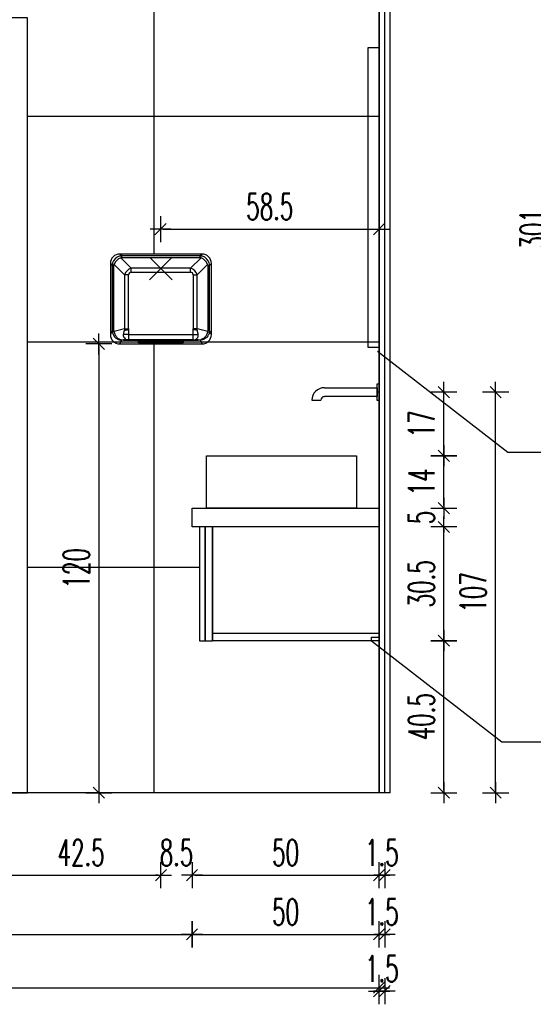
# Model space of a CAD drawing. Header units: centimetres. Extents: x -15121 to 30567, y -60641 to 0.
# Tile 70 of 256: x 6573 to 6710, y -26525 to -26262. Entities that reach past the tile are written whole.
import ezdxf

# ---------------------------------------------------------------- set-up
doc = ezdxf.new("R2010")
doc.units = ezdxf.units.CM
doc.header["$LTSCALE"] = 60
for name, color, linetype in [('AIKA floorboxy3', 8, 'Continuous'), ('AIKA lampy sanitariaty', 3, 'Continuous'), ('AIKA powierzchnie', 6, 'Continuous'), ('AIKA TYNK', 5, 'Continuous'), ('AIKA widoki wymiarowanie', 7, 'Continuous'), ('AIKA widokowe', 7, 'Continuous'), ('AIKA ŚCIANA', 8, 'Continuous'), ('widokowe', 7, 'Continuous')]:
    doc.layers.add(name, color=color, linetype=linetype)
doc.styles.add('wymiar', font='txt.shx', dxfattribs={"width": 0.6})
doc.dimstyles.new('Dwudziestka', dxfattribs={"dimtxt": 7, "dimasz": 0.7, "dimexe": 5, "dimexo": 0, "dimgap": 2.5, "dimtad": 1, "dimtoh": 1, "dimdec": 3, "dimrnd": 0.5, "dimdsep": 46, "dimtxsty": 'wymiar', "dimblk": 'znacznik', "dimcen": 0, "dimdle": 5, "dimse1": 1, "dimse2": 1, "dimclrd": 256, "dimclre": 256, "dimclrt": 256, "dimadec": 0, "dimazin": 0, "dimtfac": 0.4, "dimtdec": 3, "dimtix": 1, "dimtofl": 0, "dimtmove": 2, "dimatfit": 3, "dimldrblk": 'znacznik', "dimfxl": 1, "dimtolj": 1, "dimarcsym": 0})

# ---------------------------------------------------------------- blocks, each defined once
blk = doc.blocks.new('4rrrrrrrrrrrrrrrt')
at = {"layer": 'widokowe'}
for p, q in [((90631.38, 23091.11), (90630.87, 23091.11)), ((90631.38, 23091.11), (90630.87, 23091.11)), ((90613.38, 23088.93), (90615.78, 23088.93)), ((90613.38, 23088.93), (90615.78, 23088.93))]:
    blk.add_line(p, q, dxfattribs=at)
blk.add_lwpolyline([(90631.38, 23093.31), (90631.38, 23088.91), (90630.87, 23088.91), (90630.87, 23093.31)], close=True, dxfattribs=at)
blk.add_lwpolyline([(90631.38, 23093.31), (90631.38, 23088.91), (90630.87, 23088.91), (90630.87, 23093.31)], close=True, dxfattribs=at)
blk.add_lwpolyline([(90616.76, 23092.31), (90630.87, 23092.31), (90630.87, 23089.91), (90616.76, 23089.91)], dxfattribs=at)
blk.add_lwpolyline([(90616.76, 23092.31), (90630.87, 23092.31), (90630.87, 23089.91), (90616.76, 23089.91)], dxfattribs=at)
for radius in [3.38, 3.38, 0.979, 0.979]:
    blk.add_arc((90616.76, 23088.93), radius, 90, 180, dxfattribs=at)
blk = doc.blocks.new('SL suszarka do rąk przód')
at = {"layer": 'AIKA widokowe', "extrusion": (0, 1, 0)}
for p, q in [((-10.48, 4.35), (-11, 4.87)), ((11, 4.87), (-11, 4.87)), ((-7.92, 1.06), (-10.74, 3.88)), ((10.48, 4.35), (-10.48, 4.35)), ((-10.48, 3.91), (-10.48, 4.35)), ((-10.48, 3.91), (10.48, 3.91)), ((10.74, 3.88), (7.92, 1.06)), ((11, 4.87), (10.48, 4.35)), ((10.48, 3.91), (10.48, 4.35)), ((-13.5, 2.38), (-13.5, -16.63)), ((-13.5, 2.38), (-12.98, 1.85)), ((-12.98, 1.85), (-12.98, -15.64)), ((-12.54, 1.85), (-12.98, 1.85)), ((-12.54, -15.64), (-12.54, 1.85)), ((-12.51, 2.11), (-9.69, -0.71)), ((7.92, 1.06), (-7.92, 1.06)), ((-7.92, 0), (-7.92, 1.06)), ((-7.92, 0), (7.92, 0)), ((7.92, 0), (7.92, 1.06)), ((9.69, -0.71), (12.51, 2.11)), ((12.54, 1.85), (12.54, -15.64)), ((12.54, 1.85), (12.98, 1.85)), ((12.98, 1.85), (13.5, 2.38)), ((12.98, -15.64), (12.98, 1.85)), ((13.5, -16.63), (13.5, 2.38)), ((-9.69, -0.71), (-9.69, -15.08)), ((-8.63, -0.71), (-9.69, -0.71)), ((-8.63, -15.08), (-8.63, -0.71)), ((8.63, -0.71), (8.63, -15.08)), ((8.63, -0.71), (9.69, -0.71)), ((9.69, -15.08), (9.69, -0.71)), ((-12.98, -15.64), (-13.5, -16.63)), ((-12.98, -15.64), (-12.54, -15.64)), ((-9.69, -15.08), (-12.52, -15.85)), ((-9.69, -15.08), (-8.63, -15.08)), ((-8.6, -16.58), (-8.6, -15.27)), ((8.6, -16.58), (8.6, -15.27)), ((9.69, -15.08), (8.63, -15.08)), ((12.52, -15.85), (9.69, -15.08)), ((12.98, -15.64), (12.54, -15.64)), ((13.5, -16.63), (12.98, -15.64)), ((-11.01, -19.13), (-10.48, -18.11)), ((-8.6, -16.58), (-9.97, -16.58)), ((-9.95, -18.09), (-9.95, -18.05)), ((-9.31, -18.05), (-9.95, -18.05)), ((-9.95, -18.09), (-6, -18.09)), ((-8.6, -16.58), (8.6, -16.58)), ((-8.6, -18.08), (-8.6, -16.58)), ((-8.6, -18.09), (-8.6, -18.08)), ((8.6, -18.08), (-8.6, -18.08)), ((-8.6, -18.09), (-6, -18.09)), ((-6, -18.08), (-6, -18.23)), ((-6, -18.23), (6, -18.23)), ((-6, -18.83), (-6, -18.23)), ((-5, -18.33), (5, -18.33)), ((-5, -18.42), (-5, -18.33)), ((5, -18.33), (5, -18.42)), ((6, -18.08), (6, -18.23)), ((6, -18.09), (9.95, -18.09)), ((6, -18.09), (8.6, -18.09)), ((6, -18.23), (6, -18.83)), ((8.6, -18.08), (8.6, -16.58)), ((8.6, -16.58), (9.97, -16.58)), ((8.6, -18.09), (8.6, -18.08)), ((9.95, -18.05), (9.31, -18.05)), ((9.95, -18.09), (9.95, -18.05)), ((10.48, -18.11), (11.01, -19.13)), ((-11.01, -19.13), (11.01, -19.13)), ((6, -18.83), (-6, -18.83)), ((5, -18.42), (-5, -18.42)), ((-5, -18.44), (5, -18.44)), ((-5, -18.52), (-5, -18.44)), ((5, -18.52), (-5, -18.52)), ((-5, -18.54), (5, -18.54)), ((-5, -18.63), (-5, -18.54)), ((5, -18.63), (-5, -18.63)), ((-5, -18.65), (5, -18.65)), ((-5, -18.73), (-5, -18.65)), ((5, -18.73), (-5, -18.73)), ((5, -18.44), (5, -18.52)), ((5, -18.54), (5, -18.63)), ((5, -18.65), (5, -18.73))]:
    blk.add_line(p, q, dxfattribs=at)
at = {"layer": 'AIKA widokowe'}
for centre, start, end in [((-8.6, -16.58), 218.9158, 270), ((8.6, -16.58), 270, 321.0842)]:
    blk.add_arc(centre, 1.5, start, end, dxfattribs=at)
for centre, major_axis, ratio, start_param, end_param in [((-11, 2.37), (-1.77, 1.77), 0.997265, 5.499157, 7.067214), ((-10.5, 1.87), (-1.77, -1.77), 0.983322, 4.18879, 5.235988), ((-10.5, 1.87), (1.77, 1.77), 0.731373, 1.047198, 2.094395), ((-10.43, 1.8), (-0.98, 2.37), 0.969849, 5.90285, 6.16328), ((-10.43, 2.86), (-0.435, 0.977), 0.924938, 5.892541, 6.15297), ((10.43, 1.8), (0.98, 2.37), 0.969849, 0.119906, 0.380336), ((10.43, 2.86), (0.435, 0.977), 0.924938, 0.130215, 0.390645), ((10.5, 1.87), (1.77, -1.77), 0.731373, 1.047198, 2.094395), ((11, 2.37), (1.77, 1.77), 0.997265, 5.499157, 7.067214), ((10.5, 1.87), (-1.77, 1.77), 0.983322, 4.18879, 5.235988), ((-10.43, 1.8), (-2.37, 0.98), 0.969849, 0.119906, 0.380336), ((-11.49, 1.8), (-0.977, 0.435), 0.924938, 0.130215, 0.390645), ((-7.21, -1.41), (-1.84, 1.84), 0.96225, 5.759587, 6.806784), ((7.21, -1.41), (1.84, 1.84), 0.96225, 5.759587, 6.806784), ((11.49, 1.8), (0.977, 0.435), 0.924938, 5.892541, 6.15297), ((10.43, 1.8), (2.37, 0.98), 0.969849, 5.90285, 6.16328), ((-7.21, -1.41), (-1.22, 1.22), 0.57735, 5.759587, 6.806784), ((7.21, -1.41), (1.22, 1.22), 0.57735, 5.759587, 6.806784), ((-10.43, -15.53), (-2.21, -1.34), 0.9544, 5.762539, 5.978988), ((-11.49, -15.53), (-0.906, -0.612), 0.888048, 5.743003, 5.959453), ((-7.21, -14.89), (0.65, -2.41), 0.992645, 4.526836, 4.620989), ((-10.7, -15.46), (-0.1, 1.5), 0.696845, 4.666099, 4.758679), ((-7.21, -14.89), (-1.39, -0.38), 0.694537, 6.097632, 6.284726), ((7.21, -14.89), (1.39, -0.38), 0.694537, 6.281644, 6.468739), ((10.7, -15.46), (-0.1, -1.5), 0.696845, 4.666099, 4.758679), ((7.21, -14.89), (0.65, 2.41), 0.992645, 4.803789, 4.897942), ((11.49, -15.53), (0.906, -0.612), 0.888048, 0.323733, 0.540182), ((10.43, -15.53), (2.21, -1.34), 0.9544, 0.304197, 0.520647), ((-11, -16.62), (-1.17, -2.23), 0.993684, 5.197612, 6.763199), ((-10.48, -16.62), (0.08, -1.5), 0.475588, 5.786165, 6.169797), ((-15.77, -17.21), (6.33, -0.88), 0.012004, 5.632562, 5.883854), ((-15.77, -18.7), (5.99, 0.59), 0.02337, 0.231971, 0.483262), ((15.77, -17.21), (-6.33, -0.88), 0.012004, 0.399331, 0.650623), ((15.77, -18.7), (-5.99, 0.59), 0.02337, 5.799923, 6.051214), ((10.48, -16.62), (-0.08, -1.5), 0.475588, 0.113388, 0.49702), ((11, -16.62), (1.17, -2.23), 0.993684, 5.803172, 7.368759)]:
    blk.add_ellipse(centre, major_axis=major_axis, ratio=ratio, start_param=start_param, end_param=end_param, dxfattribs=at)
for points, knots in [([(-9.97, -16.58), (-9.96, -16.53), (-9.95, -16.47), (-9.93, -16.37), (-9.92, -16.32), (-9.89, -16.16), (-9.87, -16.06), (-9.85, -15.95), (-9.83, -15.9), (-9.82, -15.84), (-9.79, -15.73), (-9.77, -15.68), (-9.75, -15.6), (-9.74, -15.57), (-9.71, -15.52), (-9.7, -15.5), (-9.68, -15.47), (-9.66, -15.46), (-9.65, -15.46)], [0, 0, 0, 0, 2.010521, 2.010521, 4.021042, 4.021042, 8.042085, 8.042085, 8.042085, 10.252893, 10.252893, 12.463702, 12.463702, 13.729814, 13.729814, 14.995926, 14.995926, 16.084169, 16.084169, 16.084169, 16.084169]), ([(-9.65, -15.46), (-9.58, -15.45), (-9.51, -15.44), (-9.36, -15.42), (-9.27, -15.4), (-9.12, -15.38), (-9.06, -15.37), (-8.92, -15.34), (-8.85, -15.33), (-8.72, -15.3), (-8.66, -15.29), (-8.6, -15.27)], [-23.096042, -23.096042, -23.096042, -23.096042, -17.533585, -17.533585, -11.971137, -11.971137, -7.729414, -7.729414, -3.487701, -3.487701, 0.052111, 0.052111, 0.052111, 0.052111]), ([(9.65, -15.46), (9.58, -15.45), (9.51, -15.44), (9.36, -15.42), (9.27, -15.4), (9.12, -15.38), (9.06, -15.37), (8.92, -15.34), (8.85, -15.33), (8.72, -15.3), (8.66, -15.29), (8.6, -15.27)], [0, 0, 0, 0, 5.562457, 5.562457, 11.124905, 11.124905, 15.366628, 15.366628, 19.608341, 19.608341, 23.148153, 23.148153, 23.148153, 23.148153]), ([(9.97, -16.58), (9.96, -16.53), (9.95, -16.49), (9.94, -16.4), (9.93, -16.35), (9.9, -16.22), (9.88, -16.13), (9.86, -16), (9.85, -15.95), (9.82, -15.87), (9.81, -15.82), (9.79, -15.74), (9.78, -15.7), (9.76, -15.63), (9.75, -15.6), (9.73, -15.55), (9.72, -15.53), (9.7, -15.5), (9.69, -15.48), (9.67, -15.46), (9.66, -15.46), (9.65, -15.46)], [0, 0, 0, 0, 1.734232, 1.734232, 3.468463, 3.468463, 6.936927, 6.936927, 8.661037, 8.661037, 10.385146, 10.385146, 12.1295, 12.1295, 13.260534, 13.260534, 14.391568, 14.391568, 15.20605, 15.20605, 16.118734, 16.118734, 16.118734, 16.118734]), ([(-12.92, -16.17), (-12.88, -16.32), (-12.84, -16.47), (-12.71, -16.75), (-12.64, -16.89), (-12.46, -17.15), (-12.35, -17.28), (-12.12, -17.51), (-11.99, -17.61), (-11.74, -17.78), (-11.62, -17.84), (-11.38, -17.95), (-11.25, -18), (-11.03, -18.06), (-10.94, -18.07), (-10.8, -18.09), (-10.77, -18.1), (-10.64, -18.11), (-10.56, -18.11), (-10.48, -18.11)], [0, 0, 0, 0, 1.876173, 1.876173, 3.752344, 3.752344, 5.717322, 5.717322, 7.682297, 7.682297, 9.294009, 9.294009, 10.905719, 10.905719, 12.089721, 12.089721, 12.570876, 12.570876, 13.693377, 13.693377, 13.693377, 13.693377]), ([(-12.52, -15.85), (-12.49, -16), (-12.45, -16.15), (-12.36, -16.44), (-12.3, -16.58), (-12.15, -16.86), (-12.07, -16.99), (-11.89, -17.23), (-11.79, -17.34), (-11.6, -17.52), (-11.52, -17.6), (-11.34, -17.72), (-11.24, -17.78), (-11.09, -17.85), (-11.03, -17.88), (-10.94, -17.91), (-10.92, -17.92), (-10.84, -17.94), (-10.79, -17.95), (-10.74, -17.95)], [0, 0, 0, 0, 1.876173, 1.876173, 3.752344, 3.752344, 5.717322, 5.717322, 7.682297, 7.682297, 9.294009, 9.294009, 10.905719, 10.905719, 12.089721, 12.089721, 12.570876, 12.570876, 13.693377, 13.693377, 13.693377, 13.693377]), ([(-9.77, -17.52), (-9.83, -17.45), (-9.87, -17.38), (-9.94, -17.23), (-9.96, -17.16), (-10, -17.01), (-10.01, -16.92), (-10.01, -16.79), (-10.01, -16.75), (-9.99, -16.66), (-9.98, -16.62), (-9.97, -16.58)], [0, 0, 0, 0, 6.201626, 6.201626, 11.211766, 11.211766, 17.292338, 17.292338, 20.440615, 20.440615, 23.588892, 23.588892, 23.588892, 23.588892]), ([(-8.6, -18.09), (-8.63, -18.09), (-8.65, -18.09), (-8.7, -18.09), (-8.73, -18.09), (-8.8, -18.09), (-8.84, -18.08), (-8.91, -18.08), (-8.95, -18.08), (-9.04, -18.07), (-9.1, -18.07), (-9.2, -18.06), (-9.26, -18.05), (-9.31, -18.05)], [0, 0, 0, 0, 0.762636, 0.762636, 1.544364, 1.544364, 2.904401, 2.904401, 4.264438, 4.264438, 6.396656, 6.396656, 8.528875, 8.528875, 8.528875, 8.528875]), ([(8.6, -18.09), (8.62, -18.09), (8.64, -18.09), (8.68, -18.09), (8.71, -18.09), (8.76, -18.09), (8.79, -18.09), (8.85, -18.08), (8.88, -18.08), (8.95, -18.08), (8.98, -18.08), (9.05, -18.07), (9.09, -18.07), (9.17, -18.06), (9.21, -18.06), (9.27, -18.05), (9.29, -18.05), (9.31, -18.05)], [0, 0, 0, 0, 0.517905, 0.517905, 1.351582, 1.351582, 2.209722, 2.209722, 3.355565, 3.355565, 4.595511, 4.595511, 6.020355, 6.020355, 7.752847, 7.752847, 8.517558, 8.517558, 8.517558, 8.517558]), ([(9.77, -17.52), (9.82, -17.46), (9.87, -17.38), (9.95, -17.21), (9.98, -17.11), (10.01, -16.91), (10.01, -16.83), (10, -16.68), (9.99, -16.63), (9.97, -16.58)], [0, 0, 0, 0, 5.897541, 5.897541, 13.43152, 13.43152, 19.626065, 19.626065, 23.58833, 23.58833, 23.58833, 23.58833]), ([(12.92, -16.17), (12.91, -16.23), (12.89, -16.28), (12.82, -16.5), (12.76, -16.66), (12.6, -16.95), (12.51, -17.08), (12.31, -17.32), (12.2, -17.44), (12.01, -17.6), (11.93, -17.65), (11.76, -17.77), (11.66, -17.82), (11.46, -17.92), (11.37, -17.95), (11.19, -18.02), (11.09, -18.04), (10.9, -18.08), (10.81, -18.09), (10.63, -18.11), (10.55, -18.11), (10.48, -18.11)], [0, 0, 0, 0, 0.719649, 0.719649, 2.752571, 2.752571, 4.676322, 4.676322, 6.574977, 6.574977, 7.656146, 7.656146, 9.069544, 9.069544, 10.255413, 10.255413, 11.441285, 11.441285, 12.621448, 12.621448, 13.693286, 13.693286, 13.693286, 13.693286]), ([(12.52, -15.85), (12.51, -15.91), (12.5, -15.96), (12.44, -16.18), (12.39, -16.34), (12.27, -16.64), (12.2, -16.78), (12.04, -17.04), (11.95, -17.15), (11.81, -17.33), (11.75, -17.38), (11.62, -17.51), (11.54, -17.58), (11.4, -17.68), (11.33, -17.73), (11.2, -17.8), (11.13, -17.83), (11, -17.89), (10.94, -17.91), (10.84, -17.94), (10.79, -17.95), (10.74, -17.95)], [0, 0, 0, 0, 0.719649, 0.719649, 2.752571, 2.752571, 4.676322, 4.676322, 6.574977, 6.574977, 7.656146, 7.656146, 9.069544, 9.069544, 10.255413, 10.255413, 11.441285, 11.441285, 12.621448, 12.621448, 13.693286, 13.693286, 13.693286, 13.693286])]:
    blk.add_open_spline(points, degree=3, knots=knots, dxfattribs=at)
blk = doc.blocks.new('znacznik')
at = {"color": 0}
for points in [[(0, -5), (0, 5)], [(-4, 0), (4, 0)]]:
    blk.add_lwpolyline(points, dxfattribs=at)
at = {"color": 1}
blk.add_lwpolyline([(-2.12, -2.12), (2.12, 2.12)], dxfattribs=at)
blk = doc.blocks.new('*D5964')
at = {"layer": 'AIKA widoki wymiarowanie', "lineweight": -2, "transparency": 16777216}
blk.add_line((6568.66, -26490.13), (6609.92, -26490.13), dxfattribs=at)
at = {"layer": 'Defpoints', "color": 0, "transparency": 16777216}
for p in [(6610.62, -26348.22), (6567.96, -26468.12), (6610.62, -26490.13)]:
    blk.add_point(p, dxfattribs=at)
at = {"layer": 'AIKA widoki wymiarowanie', "lineweight": -2, "transparency": 16777216, "xscale": 0.7, "yscale": 0.7, "zscale": 0.7, "rotation": 180}
blk.add_blockref('znacznik', (6567.96, -26490.13), dxfattribs=at)
at = {"layer": 'AIKA widoki wymiarowanie', "lineweight": -2, "transparency": 16777216, "xscale": 0.7, "yscale": 0.7, "zscale": 0.7}
blk.add_blockref('znacznik', (6610.62, -26490.13), dxfattribs=at)
at = {"layer": 'AIKA widoki wymiarowanie', "transparency": 16777216, "insert": (6589.29, -26484.13), "char_height": 7, "attachment_point": 5, "style": 'wymiar'}
blk.add_mtext('\\A1;42.5', dxfattribs=at)
blk = doc.blocks.new('*D5965')
at = {"layer": 'AIKA widoki wymiarowanie', "lineweight": -2, "transparency": 16777216}
for p, q in [((6609.92, -26490.13), (6609.22, -26490.13)), ((6619.66, -26490.13), (6620.36, -26490.13))]:
    blk.add_line(p, q, dxfattribs=at)
at = {"layer": 'Defpoints', "color": 0, "transparency": 16777216}
for p in [(6610.62, -26348.22), (6618.96, -26392.12), (6618.96, -26490.13)]:
    blk.add_point(p, dxfattribs=at)
at = {"layer": 'AIKA widoki wymiarowanie', "lineweight": -2, "transparency": 16777216, "xscale": 0.7, "yscale": 0.7, "zscale": 0.7}
blk.add_blockref('znacznik', (6610.62, -26490.13), dxfattribs=at)
at = {"layer": 'AIKA widoki wymiarowanie', "lineweight": -2, "transparency": 16777216, "xscale": 0.7, "yscale": 0.7, "zscale": 0.7, "rotation": 180}
blk.add_blockref('znacznik', (6618.96, -26490.13), dxfattribs=at)
at = {"layer": 'AIKA widoki wymiarowanie', "transparency": 16777216, "insert": (6614.79, -26484.13), "char_height": 7, "attachment_point": 5, "style": 'wymiar'}
blk.add_mtext('\\A1;8.5', dxfattribs=at)
blk = doc.blocks.new('*D5966')
at = {"layer": 'AIKA widoki wymiarowanie', "lineweight": -2, "transparency": 16777216}
blk.add_line((6619.66, -26490.13), (6668.26, -26490.13), dxfattribs=at)
at = {"layer": 'Defpoints', "color": 0, "transparency": 16777216}
for p in [(6618.96, -26392.12), (6668.96, -26468.12), (6668.96, -26490.13)]:
    blk.add_point(p, dxfattribs=at)
at = {"layer": 'AIKA widoki wymiarowanie', "lineweight": -2, "transparency": 16777216, "xscale": 0.7, "yscale": 0.7, "zscale": 0.7, "rotation": 180}
blk.add_blockref('znacznik', (6618.96, -26490.13), dxfattribs=at)
at = {"layer": 'AIKA widoki wymiarowanie', "lineweight": -2, "transparency": 16777216, "xscale": 0.7, "yscale": 0.7, "zscale": 0.7}
blk.add_blockref('znacznik', (6668.96, -26490.13), dxfattribs=at)
at = {"layer": 'AIKA widoki wymiarowanie', "transparency": 16777216, "insert": (6643.96, -26484.13), "char_height": 7, "attachment_point": 5, "style": 'wymiar'}
blk.add_mtext('\\A1;50', dxfattribs=at)
blk = doc.blocks.new('*D5967')
at = {"layer": 'AIKA widoki wymiarowanie', "lineweight": -2, "transparency": 16777216}
for p, q in [((6668.26, -26490.13), (6667.56, -26490.13)), ((6671.16, -26490.13), (6671.86, -26490.13))]:
    blk.add_line(p, q, dxfattribs=at)
at = {"layer": 'Defpoints', "color": 0, "transparency": 16777216}
for p in [(6668.96, -26468.12), (6670.46, -26468.12), (6670.46, -26490.13)]:
    blk.add_point(p, dxfattribs=at)
at = {"layer": 'AIKA widoki wymiarowanie', "lineweight": -2, "transparency": 16777216, "xscale": 0.7, "yscale": 0.7, "zscale": 0.7}
blk.add_blockref('znacznik', (6668.96, -26490.13), dxfattribs=at)
at = {"layer": 'AIKA widoki wymiarowanie', "lineweight": -2, "transparency": 16777216, "xscale": 0.7, "yscale": 0.7, "zscale": 0.7, "rotation": 180}
blk.add_blockref('znacznik', (6670.46, -26490.13), dxfattribs=at)
at = {"layer": 'AIKA widoki wymiarowanie', "transparency": 16777216, "insert": (6669.71, -26484.13), "char_height": 7, "attachment_point": 5, "style": 'wymiar'}
blk.add_mtext('\\A1;1.5', dxfattribs=at)
blk = doc.blocks.new('*D5974')
at = {"layer": 'AIKA widoki wymiarowanie', "lineweight": -2, "transparency": 16777216}
blk.add_line((6387.66, -26505.96), (6618.26, -26505.96), dxfattribs=at)
at = {"layer": 'Defpoints', "color": 0, "transparency": 16777216}
for p in [(6386.96, -26263.12), (6618.96, -26392.12), (6618.96, -26505.96)]:
    blk.add_point(p, dxfattribs=at)
at = {"layer": 'AIKA widoki wymiarowanie', "lineweight": -2, "transparency": 16777216, "xscale": 0.7, "yscale": 0.7, "zscale": 0.7, "rotation": 180}
blk.add_blockref('znacznik', (6386.96, -26505.96), dxfattribs=at)
at = {"layer": 'AIKA widoki wymiarowanie', "lineweight": -2, "transparency": 16777216, "xscale": 0.7, "yscale": 0.7, "zscale": 0.7}
blk.add_blockref('znacznik', (6618.96, -26505.96), dxfattribs=at)
at = {"layer": 'AIKA widoki wymiarowanie', "transparency": 16777216, "insert": (6502.96, -26499.96), "char_height": 7, "attachment_point": 5, "style": 'wymiar'}
blk.add_mtext('\\A1;232', dxfattribs=at)
blk = doc.blocks.new('*D5921')
at = {"layer": 'AIKA widoki wymiarowanie', "lineweight": -2, "transparency": 16777216}
blk.add_line((6619.66, -26505.96), (6668.26, -26505.96), dxfattribs=at)
at = {"layer": 'Defpoints', "color": 0, "transparency": 16777216}
for p in [(6618.96, -26392.12), (6668.96, -26468.12), (6668.96, -26505.96)]:
    blk.add_point(p, dxfattribs=at)
at = {"layer": 'AIKA widoki wymiarowanie', "lineweight": -2, "transparency": 16777216, "xscale": 0.7, "yscale": 0.7, "zscale": 0.7, "rotation": 180}
blk.add_blockref('znacznik', (6618.96, -26505.96), dxfattribs=at)
at = {"layer": 'AIKA widoki wymiarowanie', "lineweight": -2, "transparency": 16777216, "xscale": 0.7, "yscale": 0.7, "zscale": 0.7}
blk.add_blockref('znacznik', (6668.96, -26505.96), dxfattribs=at)
at = {"layer": 'AIKA widoki wymiarowanie', "transparency": 16777216, "insert": (6643.96, -26499.96), "char_height": 7, "attachment_point": 5, "style": 'wymiar'}
blk.add_mtext('\\A1;50', dxfattribs=at)
blk = doc.blocks.new('*D5922')
at = {"layer": 'AIKA widoki wymiarowanie', "lineweight": -2, "transparency": 16777216}
for p, q in [((6668.26, -26505.96), (6667.56, -26505.96)), ((6671.16, -26505.96), (6671.86, -26505.96))]:
    blk.add_line(p, q, dxfattribs=at)
at = {"layer": 'Defpoints', "color": 0, "transparency": 16777216}
for p in [(6668.96, -26468.12), (6670.46, -26468.12), (6670.46, -26505.96)]:
    blk.add_point(p, dxfattribs=at)
at = {"layer": 'AIKA widoki wymiarowanie', "lineweight": -2, "transparency": 16777216, "xscale": 0.7, "yscale": 0.7, "zscale": 0.7}
blk.add_blockref('znacznik', (6668.96, -26505.96), dxfattribs=at)
at = {"layer": 'AIKA widoki wymiarowanie', "lineweight": -2, "transparency": 16777216, "xscale": 0.7, "yscale": 0.7, "zscale": 0.7, "rotation": 180}
blk.add_blockref('znacznik', (6670.46, -26505.96), dxfattribs=at)
at = {"layer": 'AIKA widoki wymiarowanie', "transparency": 16777216, "insert": (6669.71, -26499.96), "char_height": 7, "attachment_point": 5, "style": 'wymiar'}
blk.add_mtext('\\A1;1.5', dxfattribs=at)
blk = doc.blocks.new('*D5979')
at = {"layer": 'AIKA widoki wymiarowanie', "lineweight": -2, "transparency": 16777216}
blk.add_line((6387.66, -26520.22), (6668.26, -26520.22), dxfattribs=at)
at = {"layer": 'Defpoints', "color": 0, "transparency": 16777216}
for p in [(6386.96, -26167.12), (6668.96, -26191.32), (6668.96, -26520.22)]:
    blk.add_point(p, dxfattribs=at)
at = {"layer": 'AIKA widoki wymiarowanie', "lineweight": -2, "transparency": 16777216, "xscale": 0.7, "yscale": 0.7, "zscale": 0.7, "rotation": 180}
blk.add_blockref('znacznik', (6386.96, -26520.22), dxfattribs=at)
at = {"layer": 'AIKA widoki wymiarowanie', "lineweight": -2, "transparency": 16777216, "xscale": 0.7, "yscale": 0.7, "zscale": 0.7}
blk.add_blockref('znacznik', (6668.96, -26520.22), dxfattribs=at)
at = {"layer": 'AIKA widoki wymiarowanie', "transparency": 16777216, "insert": (6527.96, -26514.22), "char_height": 7, "attachment_point": 5, "style": 'wymiar'}
blk.add_mtext('\\A1;282', dxfattribs=at)
blk = doc.blocks.new('*D5980')
at = {"layer": 'AIKA widoki wymiarowanie', "lineweight": -2, "transparency": 16777216}
for p, q in [((6668.26, -26521.14), (6667.56, -26521.14)), ((6671.16, -26521.14), (6671.86, -26521.14))]:
    blk.add_line(p, q, dxfattribs=at)
at = {"layer": 'Defpoints', "color": 0, "transparency": 16777216}
for p in [(6668.96, -26191.32), (6670.46, -26197.22), (6670.46, -26521.14)]:
    blk.add_point(p, dxfattribs=at)
at = {"layer": 'AIKA widoki wymiarowanie', "lineweight": -2, "transparency": 16777216, "xscale": 0.7, "yscale": 0.7, "zscale": 0.7}
blk.add_blockref('znacznik', (6668.96, -26521.14), dxfattribs=at)
at = {"layer": 'AIKA widoki wymiarowanie', "lineweight": -2, "transparency": 16777216, "xscale": 0.7, "yscale": 0.7, "zscale": 0.7, "rotation": 180}
blk.add_blockref('znacznik', (6670.46, -26521.14), dxfattribs=at)
at = {"layer": 'AIKA widoki wymiarowanie', "transparency": 16777216, "insert": (6669.71, -26515.14), "char_height": 7, "attachment_point": 5, "style": 'wymiar'}
blk.add_mtext('\\A1;1.5', dxfattribs=at)
blk = doc.blocks.new('*D5985')
at = {"layer": 'AIKA widoki wymiarowanie', "lineweight": -2, "transparency": 16777216}
blk.add_line((6686.29, -26467.42), (6686.29, -26428.22), dxfattribs=at)
at = {"layer": 'Defpoints', "color": 0, "transparency": 16777216}
for p in [(6660.09, -26427.52), (6686.29, -26427.52), (6662.29, -26468.12)]:
    blk.add_point(p, dxfattribs=at)
at = {"layer": 'AIKA widoki wymiarowanie', "lineweight": -2, "transparency": 16777216, "xscale": 0.7, "yscale": 0.7, "zscale": 0.7}
for p, rotation in [((6686.29, -26427.52), 90), ((6686.29, -26468.12), 270)]:
    blk.add_blockref('znacznik', p, dxfattribs=dict(at, rotation=rotation))
at = {"layer": 'AIKA widoki wymiarowanie', "transparency": 16777216, "insert": (6680.29, -26447.82), "char_height": 7, "attachment_point": 5, "rotation": 90, "style": 'wymiar'}
blk.add_mtext('\\A1;40.5', dxfattribs=at)
blk = doc.blocks.new('*D5986')
at = {"layer": 'AIKA widoki wymiarowanie', "lineweight": -2, "transparency": 16777216}
blk.add_line((6686.29, -26426.82), (6686.29, -26397.82), dxfattribs=at)
at = {"layer": 'Defpoints', "color": 0, "transparency": 16777216}
for p in [(6665.5, -26397.12), (6686.29, -26397.12), (6660.09, -26427.52)]:
    blk.add_point(p, dxfattribs=at)
at = {"layer": 'AIKA widoki wymiarowanie', "lineweight": -2, "transparency": 16777216, "xscale": 0.7, "yscale": 0.7, "zscale": 0.7}
for p, rotation in [((6686.29, -26397.12), 90), ((6686.29, -26427.52), 270)]:
    blk.add_blockref('znacznik', p, dxfattribs=dict(at, rotation=rotation))
at = {"layer": 'AIKA widoki wymiarowanie', "transparency": 16777216, "insert": (6680.29, -26412.32), "char_height": 7, "attachment_point": 5, "rotation": 90, "style": 'wymiar'}
blk.add_mtext('\\A1;30.5', dxfattribs=at)
blk = doc.blocks.new('*D5987')
at = {"layer": 'AIKA widoki wymiarowanie', "lineweight": -2, "transparency": 16777216}
for p, q in [((6686.29, -26391.42), (6686.29, -26390.72)), ((6686.29, -26397.82), (6686.29, -26398.52))]:
    blk.add_line(p, q, dxfattribs=at)
at = {"layer": 'Defpoints', "color": 0, "transparency": 16777216}
for p in [(6668.96, -26392.12), (6686.29, -26392.12), (6665.5, -26397.12)]:
    blk.add_point(p, dxfattribs=at)
at = {"layer": 'AIKA widoki wymiarowanie', "lineweight": -2, "transparency": 16777216, "xscale": 0.7, "yscale": 0.7, "zscale": 0.7}
for p, rotation in [((6686.29, -26392.12), 270), ((6686.29, -26397.12), 90)]:
    blk.add_blockref('znacznik', p, dxfattribs=dict(at, rotation=rotation))
at = {"layer": 'AIKA widoki wymiarowanie', "transparency": 16777216, "insert": (6680.29, -26394.62), "char_height": 7, "attachment_point": 5, "rotation": 90, "style": 'wymiar'}
blk.add_mtext('\\A1;5', dxfattribs=at)
blk = doc.blocks.new('*D5988')
at = {"layer": 'AIKA widoki wymiarowanie', "lineweight": -2, "transparency": 16777216}
blk.add_line((6686.29, -26391.42), (6686.29, -26378.82), dxfattribs=at)
at = {"layer": 'Defpoints', "color": 0, "transparency": 16777216}
for p in [(6662.96, -26378.12), (6686.29, -26378.12), (6668.96, -26392.12)]:
    blk.add_point(p, dxfattribs=at)
at = {"layer": 'AIKA widoki wymiarowanie', "lineweight": -2, "transparency": 16777216, "xscale": 0.7, "yscale": 0.7, "zscale": 0.7}
for p, rotation in [((6686.29, -26378.12), 90), ((6686.29, -26392.12), 270)]:
    blk.add_blockref('znacznik', p, dxfattribs=dict(at, rotation=rotation))
at = {"layer": 'AIKA widoki wymiarowanie', "transparency": 16777216, "insert": (6680.29, -26385.12), "char_height": 7, "attachment_point": 5, "rotation": 90, "style": 'wymiar'}
blk.add_mtext('\\A1;14', dxfattribs=at)
blk = doc.blocks.new('*D5989')
at = {"layer": 'AIKA widoki wymiarowanie', "lineweight": -2, "transparency": 16777216}
blk.add_line((6686.29, -26377.42), (6686.29, -26361.82), dxfattribs=at)
at = {"layer": 'Defpoints', "color": 0, "transparency": 16777216}
for p in [(6668.96, -26361.12), (6686.29, -26361.12), (6662.96, -26378.12)]:
    blk.add_point(p, dxfattribs=at)
at = {"layer": 'AIKA widoki wymiarowanie', "lineweight": -2, "transparency": 16777216, "xscale": 0.7, "yscale": 0.7, "zscale": 0.7}
for p, rotation in [((6686.29, -26361.12), 90), ((6686.29, -26378.12), 270)]:
    blk.add_blockref('znacznik', p, dxfattribs=dict(at, rotation=rotation))
at = {"layer": 'AIKA widoki wymiarowanie', "transparency": 16777216, "insert": (6680.29, -26369.62), "char_height": 7, "attachment_point": 5, "rotation": 90, "style": 'wymiar'}
blk.add_mtext('\\A1;17', dxfattribs=at)
blk = doc.blocks.new('*D5990')
at = {"layer": 'AIKA widoki wymiarowanie', "lineweight": -2, "transparency": 16777216}
blk.add_line((6594.02, -26348.92), (6594.02, -26467.42), dxfattribs=at)
at = {"layer": 'Defpoints', "color": 0, "transparency": 16777216}
for p in [(6610.62, -26348.22), (6594.02, -26468.12), (6610.62, -26468.12)]:
    blk.add_point(p, dxfattribs=at)
at = {"layer": 'AIKA widoki wymiarowanie', "lineweight": -2, "transparency": 16777216, "xscale": 0.7, "yscale": 0.7, "zscale": 0.7}
for p, rotation in [((6594.02, -26348.22), 90), ((6594.02, -26468.12), 270)]:
    blk.add_blockref('znacznik', p, dxfattribs=dict(at, rotation=rotation))
at = {"layer": 'AIKA widoki wymiarowanie', "transparency": 16777216, "insert": (6588.02, -26408.17), "char_height": 7, "attachment_point": 5, "rotation": 90, "style": 'wymiar'}
blk.add_mtext('\\A1;120', dxfattribs=at)
blk = doc.blocks.new('*D5991')
at = {"layer": 'AIKA widoki wymiarowanie', "lineweight": -2, "transparency": 16777216}
blk.add_line((6611.21, -26317.57), (6668.26, -26317.57), dxfattribs=at)
at = {"layer": 'Defpoints', "color": 0, "transparency": 16777216}
for p in [(6668.96, -26317.57), (6610.51, -26328.03), (6668.96, -26341.93)]:
    blk.add_point(p, dxfattribs=at)
at = {"layer": 'AIKA widoki wymiarowanie', "lineweight": -2, "transparency": 16777216, "xscale": 0.7, "yscale": 0.7, "zscale": 0.7, "rotation": 180}
blk.add_blockref('znacznik', (6610.51, -26317.57), dxfattribs=at)
at = {"layer": 'AIKA widoki wymiarowanie', "lineweight": -2, "transparency": 16777216, "xscale": 0.7, "yscale": 0.7, "zscale": 0.7}
blk.add_blockref('znacznik', (6668.96, -26317.57), dxfattribs=at)
at = {"layer": 'AIKA widoki wymiarowanie', "transparency": 16777216, "insert": (6639.74, -26311.57), "char_height": 7, "attachment_point": 5, "style": 'wymiar'}
blk.add_mtext('\\A1;58.5', dxfattribs=at)
blk = doc.blocks.new('*D5924')
at = {"layer": 'AIKA widoki wymiarowanie', "lineweight": -2, "transparency": 16777216}
blk.add_line((6700.12, -26467.42), (6700.12, -26361.82), dxfattribs=at)
at = {"layer": 'Defpoints', "color": 0, "transparency": 16777216}
for p in [(6668.96, -26361.12), (6700.12, -26361.12), (6662.29, -26468.12)]:
    blk.add_point(p, dxfattribs=at)
at = {"layer": 'AIKA widoki wymiarowanie', "lineweight": -2, "transparency": 16777216, "xscale": 0.7, "yscale": 0.7, "zscale": 0.7}
for p, rotation in [((6700.12, -26361.12), 90), ((6700.12, -26468.12), 270)]:
    blk.add_blockref('znacznik', p, dxfattribs=dict(at, rotation=rotation))
at = {"layer": 'AIKA widoki wymiarowanie', "transparency": 16777216, "insert": (6694.12, -26414.62), "char_height": 7, "attachment_point": 5, "rotation": 90, "style": 'wymiar'}
blk.add_mtext('\\A1;107', dxfattribs=at)
blk = doc.blocks.new('*D5992')
at = {"layer": 'AIKA widoki wymiarowanie', "lineweight": -2, "transparency": 16777216}
blk.add_line((6716.18, -26167.82), (6716.18, -26467.42), dxfattribs=at)
at = {"layer": 'Defpoints', "color": 0, "transparency": 16777216}
for p in [(6628.38, -26167.12), (6628.38, -26468.12), (6716.18, -26468.12)]:
    blk.add_point(p, dxfattribs=at)
at = {"layer": 'AIKA widoki wymiarowanie', "lineweight": -2, "transparency": 16777216, "xscale": 0.7, "yscale": 0.7, "zscale": 0.7}
for p, rotation in [((6716.18, -26167.12), 90), ((6716.18, -26468.12), 270)]:
    blk.add_blockref('znacznik', p, dxfattribs=dict(at, rotation=rotation))
at = {"layer": 'AIKA widoki wymiarowanie', "transparency": 16777216, "insert": (6710.18, -26317.62), "char_height": 7, "attachment_point": 5, "rotation": 90, "style": 'wymiar'}
blk.add_mtext('\\A1;301', dxfattribs=at)

msp = doc.modelspace()

# ---------------------------------------------------------------- linework, layer by layer
at = {"layer": 'AIKA floorboxy3'}
for p, q in [((6613.5891, -26325.1803), (6607.6178, -26331.1228)), ((6607.6465, -26325.1803), (6613.6178, -26331.1228))]:
    msp.add_line(p, q, dxfattribs=at)
at = {"layer": 'AIKA lampy sanitariaty', "color": 4}
msp.add_lwpolyline([(6668.9623, -26427.5228), (6666.9623, -26427.5228), (6666.9623, -26426.5228), (6668.9623, -26426.5228)], close=True, dxfattribs=at)
at = {"layer": 'AIKA powierzchnie', "color": 2}
msp.add_lwpolyline([(6386.9623, -26167.1228), (6668.9623, -26167.1228), (6668.9623, -26468.1228), (6567.9623, -26468.1228), (6567.9623, -26268.1228), (6476.9623, -26268.1228), (6476.9623, -26468.1228), (6386.9623, -26468.1228)], close=True, dxfattribs=at)
at = {"layer": 'AIKA TYNK'}
for p, q in [((6670.4623, -26468.1228), (6670.4623, -26168.1228)), ((6671.9623, -26468.1228), (6559.9623, -26468.1228))]:
    msp.add_line(p, q, dxfattribs=at)
at = {"layer": 'AIKA widokowe', "color": 8}
for p, q in [((6608.7623, -26167.1228), (6608.7623, -26324.2228)), ((6668.9623, -26287.5228), (6574.9623, -26287.5228)), ((6668.9623, -26347.7228), (6574.9623, -26347.7228)), ((6608.7623, -26348.2228), (6608.7623, -26468.1228)), ((6620.9623, -26407.9228), (6574.9623, -26407.9228))]:
    msp.add_line(p, q, dxfattribs=at)
at = {"layer": 'AIKA widokowe', "color": 7}
for p, q in [((6668.9623, -26468.1228), (6668.9623, -26167.1228)), ((6620.9623, -26397.1228), (6620.9623, -26425.363)), ((6620.9623, -26397.1228), (6620.9623, -26427.5228)), ((6622.4623, -26397.1228), (6622.4623, -26427.5228)), ((6624.4623, -26397.1228), (6624.4623, -26427.5228))]:
    msp.add_line(p, q, dxfattribs=at)
for points in [[(6574.9623, -26261.1228), (6469.9623, -26261.1228), (6469.9623, -26468.1228), (6574.9623, -26468.1228)], [(6622.8327, -26392.1228), (6622.8327, -26378.1228), (6662.9623, -26378.1228), (6662.9623, -26392.1228)], [(6618.9623, -26397.1228), (6618.9623, -26392.1228), (6668.9623, -26392.1228), (6668.9623, -26397.1228)], [(6620.9623, -26427.5228), (6622.4623, -26427.5228), (6622.4623, -26397.1228), (6620.9623, -26397.1228)], [(6624.4623, -26397.1228), (6622.4623, -26397.1228), (6622.4623, -26427.5228), (6624.4623, -26427.5228)], [(6624.4623, -26425.5228), (6668.9623, -26425.5228), (6668.9623, -26427.5228), (6624.4623, -26427.5228)]]:
    msp.add_lwpolyline(points, close=True, dxfattribs=at)
at = {"layer": 'AIKA widokowe'}
msp.add_lwpolyline([(6668.9623, -26269.1228), (6665.9623, -26269.1228), (6665.9623, -26349.1228), (6668.9623, -26349.1228)], close=True, dxfattribs=at)
at = {"layer": 'AIKA widokowe', "color": 7}
for points in [[(6668.5235, -26350.1228), (6703.3881, -26377.1228), (6776.5491, -26377.1228)], [(6666.9623, -26427.5228), (6701.8268, -26454.5228), (6774.9878, -26454.5228)]]:
    msp.add_lwpolyline(points, dxfattribs=at)
at = {"layer": 'AIKA ŚCIANA'}
msp.add_line((6671.9623, -26468.1228), (6671.9623, -26168.1228), dxfattribs=at)

# ---------------------------------------------------------------- block references
at = {"layer": 'AIKA widokowe', "color": 6}
msp.add_blockref('SL suszarka do rąk przód', (6610.6178, -26329.0944), dxfattribs=at)
at = {"layer": 'widokowe', "color": 7}
msp.add_blockref('4rrrrrrrrrrrrrrrt', (-83962.4134, -49452.2305), dxfattribs=at)

# ---------------------------------------------------------------- dimensions: what is measured, and where the dimension line sits
at = {"layer": 'AIKA widoki wymiarowanie'}
for base, p1, p2, picture, middle in [((6716.177, -26468.1228), (6628.3795, -26167.1228), (6628.3795, -26468.1228), '*D5992', (6710.177, -26317.6228)), ((6594.0153, -26468.1228), (6610.6178, -26348.2228), (6610.6178, -26468.1228), '*D5990', (6588.0153, -26408.1728)), ((6700.1237, -26361.1228), (6662.2869, -26468.1228), (6668.9623, -26361.1228), '*D5924', (6694.1237, -26414.6228)), ((6686.2885, -26361.1228), (6662.9623, -26378.1228), (6668.9623, -26361.1228), '*D5989', (6680.2885, -26369.6228)), ((6686.2885, -26378.1228), (6668.9623, -26392.1228), (6662.9623, -26378.1228), '*D5988', (6680.2885, -26385.1228)), ((6686.2885, -26392.1228), (6665.4985, -26397.1228), (6668.9623, -26392.1228), '*D5987', (6680.2885, -26394.6228)), ((6686.2885, -26397.1228), (6660.0898, -26427.5228), (6665.4985, -26397.1228), '*D5986', (6680.2885, -26412.3228)), ((6686.2885, -26427.5228), (6662.2869, -26468.1228), (6660.0898, -26427.5228), '*D5985', (6680.2885, -26447.8228))]:
    dim = msp.add_linear_dim(base=base, p1=p1, p2=p2, angle=90, dimstyle='Dwudziestka', dxfattribs=at)
    dim.commit()
    dim.dimension.update_dxf_attribs({"geometry": picture, "text_midpoint": middle})
for base, p1, p2, picture, middle in [((6668.9623, -26520.2159), (6386.9623, -26167.1228), (6668.9623, -26191.3226), '*D5979', (6527.9623, -26514.2159)), ((6670.4623, -26521.1355), (6668.9623, -26191.3226), (6670.4623, -26197.2167), '*D5980', (6669.7123, -26515.1355)), ((6618.9623, -26505.9612), (6386.9623, -26263.1228), (6618.9623, -26392.1228), '*D5974', (6502.9623, -26499.9612)), ((6668.96225, -26317.5686), (6610.51379, -26328.03377), (6668.96225, -26341.93315), '*D5991', (6639.73802, -26311.5686)), ((6610.61777, -26490.13077), (6567.96225, -26468.12282), (6610.61777, -26348.22282), '*D5964', (6589.29001, -26484.13077)), ((6618.96225, -26490.13077), (6610.61777, -26348.22282), (6618.96225, -26392.12282), '*D5965', (6614.79001, -26484.13077)), ((6668.9623, -26490.1308), (6618.9623, -26392.1228), (6668.9623, -26468.1228), '*D5966', (6643.9623, -26484.1308)), ((6668.9623, -26505.9612), (6618.9623, -26392.1228), (6668.9623, -26468.1228), '*D5921', (6643.9623, -26499.9612)), ((6670.4623, -26490.1308), (6668.9623, -26468.1228), (6670.4623, -26468.1228), '*D5967', (6669.7123, -26484.1308)), ((6670.4623, -26505.9612), (6668.9623, -26468.1228), (6670.4623, -26468.1228), '*D5922', (6669.7123, -26499.9612))]:
    dim = msp.add_linear_dim(base=base, p1=p1, p2=p2, dimstyle='Dwudziestka', dxfattribs=at)
    dim.commit()
    dim.dimension.update_dxf_attribs({"geometry": picture, "text_midpoint": middle})

doc.saveas('drawing.dxf')
